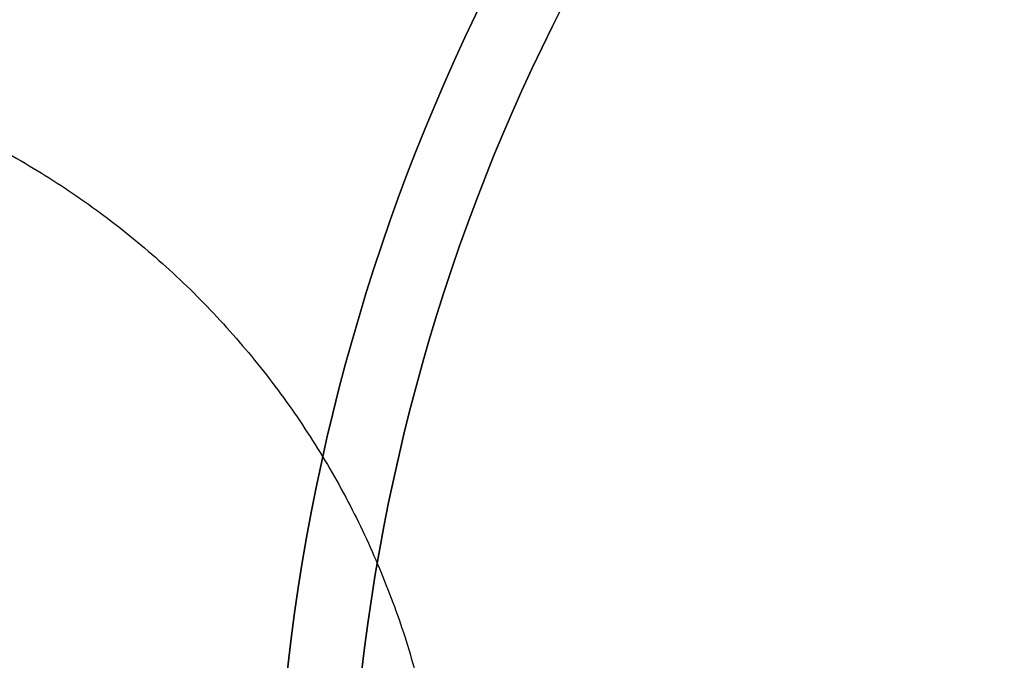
# Model space of a CAD drawing. Header units: millimetres. Extents: x 16 to 1336, y -27 to 28.
# Tile 256 of 256: x 1277.42 to 1290.74, y 3.47 to 12.12. Entities that reach past the tile are written whole.
import ezdxf

# ---------------------------------------------------------------- set-up
doc = ezdxf.new("R2010")
doc.units = ezdxf.units.MM
doc.layers.add('Capa 01', color=7, linetype='Continuous')
doc.layers.add('METAL NEGRO', color=7, linetype='Continuous')

msp = doc.modelspace()

# ---------------------------------------------------------------- linework, layer by layer
at = {"layer": 'Capa 01', "extrusion": (0, 0, -1)}
for centre, radius in [((-1308.375, 0.26, -1279.831), 27.5), ((-1308.375, 0.26, -1187.331), 27.5), ((-1308.375, 0.26, -1279.831), 26.5), ((-1308.375, 0.26, -1187.831), 26.5)]:
    msp.add_arc(centre, radius, 0, 180, dxfattribs=at)
at = {"layer": 'Capa 01'}
for centre, radius in [((1308.375, 0.26, 1094.831), 27.5), ((1308.375, 0.26, 1095.831), 26.5)]:
    msp.add_arc(centre, radius, 0, 180, dxfattribs=at)
at = {"layer": 'METAL NEGRO'}
msp.add_rational_spline([(1271.685, 11.76, 16.16), (1281.117, 11.76, 16.16), (1282.962, 2.51, 16.16)], [1, 0.746414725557, 0.931934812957], degree=2, dxfattribs=at)

doc.saveas('drawing.dxf')
